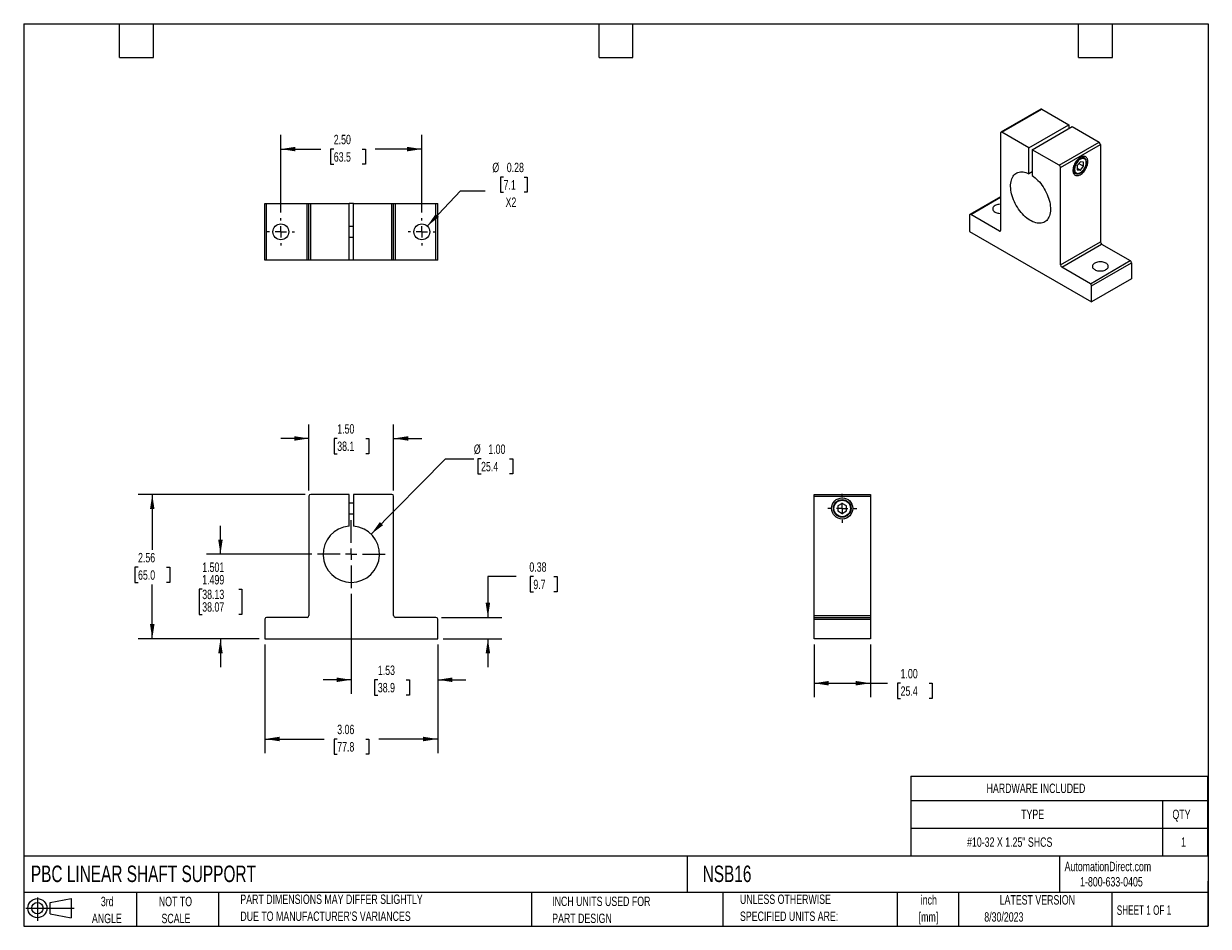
# Model space of a CAD drawing. Header units: inches. Extents: x 0.5 to 21.5, y 0.5 to 16.5.
import ezdxf

# ---------------------------------------------------------------- set-up
doc = ezdxf.new("R2010")
doc.units = ezdxf.units.IN
doc.header["$LTSCALE"] = 2
doc.header["$MEASUREMENT"] = 0
doc.linetypes.add('CENTERX2', pattern=[0.8, 0.5, -0.1, 0.1, -0.1])
doc.layers.add('CENTER', color=40, linetype='CENTERX2')
doc.layers.add('SLD-DEFPOINTS', color=7, linetype='Continuous')
doc.layers.add('DIMENSIONS', color=140, linetype='Continuous', lineweight=25)
doc.layers.add('TEXT', color=140, linetype='Continuous', lineweight=25)
doc.styles.add('SLDTEXTSTYLE0', font='TXT', dxfattribs={"width": 0.7})
doc.styles.add('SLDTEXTSTYLE1', font='TXT', dxfattribs={"width": 0.65})
doc.dimstyles.new('SLDDIMSTYLE0', dxfattribs={"dimtxt": 0.169922, "dimasz": 0.26, "dimexe": 0, "dimexo": 0.0625, "dimgap": 0.04248, "dimtad": 0, "dimtih": 1, "dimtoh": 1, "dimdec": 3, "dimrnd": 1e-09, "dimzin": 4, "dimdsep": 46, "dimtxsty": 'SLDTEXTSTYLE0', "dimsah": 1, "dimcen": 0.09, "dimadec": 0, "dimazin": 1, "dimlim": 1, "dimtp": 0.001, "dimtm": 0.001, "dimtfac": 1, "dimtdec": 3, "dimtmove": 0, "dimatfit": 0, "dimfxl": 0, "dimfrac": 2, "dimtolj": 1, "dimtzin": 12, "dimarcsym": 0})
doc.dimstyles.new('SLDDIMSTYLE1', dxfattribs={"dimtxt": 0.169922, "dimasz": 0.26, "dimexe": 0, "dimexo": 0.0625, "dimgap": 0.04248, "dimtad": 0, "dimtih": 1, "dimtoh": 1, "dimrnd": 1e-09, "dimzin": 12, "dimdsep": 46, "dimtxsty": 'SLDTEXTSTYLE0', "dimsah": 1, "dimcen": 0.09, "dimadec": 0, "dimazin": 3, "dimtfac": 1, "dimtofl": 0, "dimtmove": 0, "dimatfit": 3, "dimfxl": 0, "dimfrac": 2, "dimtolj": 1, "dimtzin": 12, "dimarcsym": 0})
doc.dimstyles.new('SLDDIMSTYLE2', dxfattribs={"dimtxt": 0.169922, "dimasz": 0.26, "dimexe": 0, "dimexo": 0.0625, "dimgap": 0.04248, "dimtad": 0, "dimtih": 1, "dimtoh": 1, "dimrnd": 1e-09, "dimzin": 12, "dimdsep": 46, "dimtxsty": 'SLDTEXTSTYLE0', "dimsah": 1, "dimcen": 0.09, "dimadec": 0, "dimazin": 3, "dimtfac": 1, "dimtmove": 0, "dimatfit": 0, "dimfxl": 0, "dimfrac": 2, "dimtolj": 1, "dimtzin": 12, "dimarcsym": 0})
doc.dimstyles.new('SLDDIMSTYLE3', dxfattribs={"dimtxt": 0.169922, "dimasz": 0.26, "dimexe": 0, "dimexo": 0.0625, "dimgap": 0.04248, "dimtad": 0, "dimtih": 1, "dimtoh": 1, "dimrnd": 1e-09, "dimdsep": 46, "dimtxsty": 'SLDTEXTSTYLE0', "dimsah": 1, "dimcen": 0.09, "dimadec": 0, "dimazin": 2, "dimtfac": 1, "dimtmove": 0, "dimatfit": 0, "dimfxl": 0, "dimfrac": 2, "dimtolj": 1, "dimtzin": 12, "dimarcsym": 0})
doc.dimstyles.new('SLDDIMSTYLE4', dxfattribs={"dimtxt": 0.169922, "dimasz": 0.26, "dimexe": 0, "dimexo": 0.0625, "dimgap": 0.04248, "dimtad": 0, "dimtih": 1, "dimtoh": 1, "dimrnd": 1e-09, "dimzin": 4, "dimdsep": 46, "dimtxsty": 'SLDTEXTSTYLE0', "dimsah": 1, "dimcen": 0.09, "dimadec": 0, "dimazin": 1, "dimtfac": 1, "dimtmove": 0, "dimatfit": 0, "dimfxl": 0, "dimfrac": 2, "dimtolj": 1, "dimtzin": 12, "dimarcsym": 0})
doc.dimstyles.new('SLDDIMSTYLE5', dxfattribs={"dimtxt": 0.169922, "dimasz": 0.26, "dimexe": 0, "dimexo": 0.0625, "dimgap": 0.04248, "dimtad": 0, "dimtih": 1, "dimtoh": 1, "dimrnd": 1e-09, "dimzin": 4, "dimdsep": 46, "dimtxsty": 'SLDTEXTSTYLE0', "dimsah": 1, "dimcen": 0, "dimadec": 0, "dimazin": 1, "dimtfac": 1, "dimtofl": 0, "dimtmove": 0, "dimatfit": 3, "dimfxl": 0, "dimfrac": 2, "dimtolj": 1, "dimtzin": 12, "dimarcsym": 0})
doc.dimstyles.new('SLDDIMSTYLE6', dxfattribs={"dimtxt": 0.169922, "dimasz": 0.26, "dimexe": 0, "dimexo": 0.0625, "dimgap": 0.04248, "dimtad": 0, "dimtih": 1, "dimtoh": 1, "dimrnd": 1e-09, "dimzin": 4, "dimdsep": 46, "dimtxsty": 'SLDTEXTSTYLE0', "dimsah": 1, "dimcen": 0.09, "dimadec": 0, "dimazin": 1, "dimtfac": 1, "dimtofl": 0, "dimtmove": 0, "dimatfit": 3, "dimfxl": 0, "dimfrac": 2, "dimtolj": 1, "dimtzin": 12, "dimarcsym": 0})
doc.dimstyles.new('SLDDIMSTYLE7', dxfattribs={"dimtxt": 0.169922, "dimasz": 0.26, "dimexe": 0, "dimexo": 0.0625, "dimgap": 0.04248, "dimtad": 0, "dimtih": 1, "dimtoh": 1, "dimrnd": 1e-09, "dimdsep": 46, "dimtxsty": 'SLDTEXTSTYLE0', "dimsah": 1, "dimcen": 0, "dimadec": 0, "dimazin": 2, "dimtfac": 1, "dimtofl": 0, "dimtmove": 0, "dimatfit": 3, "dimfxl": 0, "dimfrac": 2, "dimtolj": 1, "dimtzin": 12, "dimarcsym": 0})

# ---------------------------------------------------------------- blocks, each defined once
blk = doc.blocks.new('Block11')
at = {"color": 7, "linetype": 'Continuous', "lineweight": 18}
for p, q in [((0, 0.227), (0.856, 0.227)), ((0.204, 0.418), (0.204, 0)), ((0.431, 0.328), (0.801, 0.396)), ((0.431, 0.126), (0.431, 0.328)), ((0.801, 0.396), (0.801, 0.058)), ((0.431, 0.126), (0.801, 0.058))]:
    blk.add_line(p, q, dxfattribs=at)
for radius in [0.169, 0.101]:
    blk.add_circle((0.204, 0.227), radius, dxfattribs=at)
blk = doc.blocks.new('Block12')
at = {"layer": 'SLD-DEFPOINTS'}
blk.add_blockref('Block11', (0, 0), dxfattribs=at)
blk = doc.blocks.new('SW_NOTE_0')
at = {"layer": 'TEXT', "color": 0, "char_height": 0.1667, "attachment_point": 2, "style": 'SLDTEXTSTYLE0'}
for s, insert in [('inch', (0.25, 0.215)), ('[mm]', (0.244, -0.086))]:
    blk.add_mtext(s, dxfattribs=dict(at, insert=insert))
blk = doc.blocks.new('SW_NOTE_0_1')
at = {"layer": 'TEXT', "color": 0, "char_height": 0.16667, "attachment_point": 1, "style": 'SLDTEXTSTYLE0'}
for s, insert in [('UNLESS OTHERWISE', (0, 0.215)), ('SPECIFIED UNITS ARE:', (0, -0.086))]:
    blk.add_mtext(s, dxfattribs=dict(at, insert=insert))
blk = doc.blocks.new('SW_NOTE_0_2')
at = {"layer": 'TEXT', "color": 0, "char_height": 0.16667, "attachment_point": 1, "style": 'SLDTEXTSTYLE0'}
for s, insert in [('PART DIMENSIONS MAY DIFFER SLIGHTLY', (0, 0.215)), ("DUE TO MANUFACTURER'S VARIANCES", (0, -0.086))]:
    blk.add_mtext(s, dxfattribs=dict(at, insert=insert))
blk = doc.blocks.new('SW_NOTE_0_3')
at = {"layer": 'TEXT', "color": 0, "char_height": 0.1667, "attachment_point": 2, "style": 'SLDTEXTSTYLE0'}
for s, insert in [('NOT TO', (0.414, 0.215)), ('SCALE', (0.422, -0.086))]:
    blk.add_mtext(s, dxfattribs=dict(at, insert=insert))
blk = doc.blocks.new('SW_NOTE_0_4')
at = {"layer": 'TEXT', "color": 0, "char_height": 0.1667, "attachment_point": 2, "style": 'SLDTEXTSTYLE0'}
for s, insert in [('3rd', (0.182, 0.215)), ('ANGLE', (0.175, -0.086))]:
    blk.add_mtext(s, dxfattribs=dict(at, insert=insert))
blk = doc.blocks.new('SW_NOTE_0_5')
at = {"layer": 'TEXT', "color": 0, "char_height": 0.16667, "attachment_point": 1, "style": 'SLDTEXTSTYLE0'}
for s, insert in [('INCH UNITS USED FOR', (0, 0.215)), ('PART DESIGN', (0, -0.086))]:
    blk.add_mtext(s, dxfattribs=dict(at, insert=insert))
blk = doc.blocks.new('SW_TABLEANNOTATION_0')
at = {"layer": 'TEXT', "color": 0}
for p, q in [((0, 0), (0, -0.433)), ((0, 0), (4.464, 0)), ((4.464, 0), (5.264, 0)), ((5.264, 0), (5.264, -0.433)), ((0, -0.433), (0, -0.925)), ((0, -0.433), (4.464, -0.433)), ((4.464, -0.433), (4.464, -0.925)), ((4.464, -0.433), (5.264, -0.433)), ((5.264, -0.433), (5.264, -0.925)), ((0, -0.925), (0, -1.416)), ((0, -0.925), (4.464, -0.925)), ((4.464, -0.925), (4.464, -1.416)), ((4.464, -0.925), (5.264, -0.925)), ((5.264, -0.925), (5.264, -1.416)), ((0, -1.416), (4.464, -1.416)), ((4.464, -1.416), (5.264, -1.416))]:
    blk.add_line(p, q, dxfattribs=at)
at = {"layer": 'TEXT', "color": 0, "attachment_point": 1, "style": 'SLDTEXTSTYLE0'}
for s, insert, char_height in [('HARDWARE INCLUDED', (1.345, -0.133), 0.16667), ('TYPE', (1.958, -0.595), 0.1667), ('QTY', (4.64, -0.595), 0.1667), ('#10-32 X 1.25" SHCS', (0.999, -1.087), 0.16667), ('1', (4.794, -1.087), 0.167)]:
    blk.add_mtext(s, dxfattribs=dict(at, insert=insert, char_height=char_height))
blk = doc.blocks.new('_D')
at = {"layer": 'DIMENSIONS'}
for p, q in [((3.988, 7.096), (3.988, 7.596)), ((5.607, 7.096), (3.738, 7.096)), ((3.665, 6.474), (3.608, 6.474)), ((3.608, 6.474), (3.608, 6.029)), ((4.312, 6.474), (4.369, 6.474)), ((4.369, 6.474), (4.369, 6.029)), ((3.608, 6.029), (3.665, 6.029)), ((4.369, 6.029), (4.312, 6.029)), ((4.676, 5.596), (3.738, 5.596)), ((3.988, 5.596), (3.988, 5.096))]:
    blk.add_line(p, q, dxfattribs=at)
for points in [[(3.988, 7.096), (4.028, 7.356), (3.948, 7.356)], [(3.988, 5.596), (3.948, 5.336), (4.028, 5.336)]]:
    blk.add_solid(points, dxfattribs=at)
at = {"layer": 'DIMENSIONS', "char_height": 0.1667, "attachment_point": 1, "style": 'SLDTEXTSTYLE0'}
for s, insert in [('1.501', (3.665, 6.949)), ('1.499', (3.665, 6.727)), ('38.13', (3.665, 6.467)), ('38.07', (3.665, 6.244))]:
    blk.add_mtext(s, dxfattribs=dict(at, insert=insert))
blk = doc.blocks.new('_D_1')
at = {"layer": 'DIMENSIONS'}
for p, q in [((5.489, 8.155), (2.529, 8.155)), ((2.779, 8.155), (2.779, 7.173)), ((2.527, 6.865), (2.47, 6.865)), ((2.47, 6.865), (2.47, 6.595)), ((3.032, 6.865), (3.089, 6.865)), ((3.089, 6.865), (3.089, 6.595)), ((2.47, 6.595), (2.527, 6.595)), ((2.779, 5.596), (2.779, 6.557)), ((3.089, 6.595), (3.032, 6.595)), ((4.676, 5.596), (2.529, 5.596))]:
    blk.add_line(p, q, dxfattribs=at)
for points in [[(2.779, 8.155), (2.739, 7.895), (2.819, 7.895)], [(2.779, 5.596), (2.819, 5.856), (2.739, 5.856)]]:
    blk.add_solid(points, dxfattribs=at)
at = {"layer": 'DIMENSIONS', "char_height": 0.1667, "attachment_point": 1, "style": 'SLDTEXTSTYLE0'}
for s, insert in [('2.56', (2.527, 7.118)), ('65.0', (2.527, 6.81))]:
    blk.add_mtext(s, dxfattribs=dict(at, insert=insert))
blk = doc.blocks.new('_D_2')
at = {"layer": 'DIMENSIONS'}
for p, q in [((6.307, 6.396), (6.307, 4.62)), ((7.839, 5.496), (7.839, 4.62)), ((6.307, 4.87), (5.807, 4.87)), ((6.778, 4.87), (6.721, 4.87)), ((6.721, 4.87), (6.721, 4.599)), ((7.283, 4.87), (7.34, 4.87)), ((7.34, 4.87), (7.34, 4.599)), ((7.839, 4.87), (8.339, 4.87)), ((6.721, 4.599), (6.778, 4.599)), ((7.34, 4.599), (7.283, 4.599))]:
    blk.add_line(p, q, dxfattribs=at)
for points in [[(6.307, 4.87), (6.047, 4.91), (6.047, 4.83)], [(7.839, 4.87), (8.099, 4.83), (8.099, 4.91)]]:
    blk.add_solid(points, dxfattribs=at)
at = {"layer": 'DIMENSIONS', "char_height": 0.1667, "attachment_point": 1, "style": 'SLDTEXTSTYLE0'}
for s, insert in [('1.53', (6.778, 5.122)), ('38.9', (6.778, 4.814))]:
    blk.add_mtext(s, dxfattribs=dict(at, insert=insert))
blk = doc.blocks.new('_D_3')
at = {"layer": 'DIMENSIONS'}
for p, q in [((4.776, 5.496), (4.776, 3.57)), ((7.839, 5.496), (7.839, 3.57)), ((4.776, 3.82), (5.827, 3.82)), ((6.058, 3.82), (6.001, 3.82)), ((6.001, 3.82), (6.001, 3.55)), ((6.563, 3.82), (6.62, 3.82)), ((6.62, 3.82), (6.62, 3.55)), ((7.839, 3.82), (6.793, 3.82)), ((6.001, 3.55), (6.058, 3.55)), ((6.62, 3.55), (6.563, 3.55))]:
    blk.add_line(p, q, dxfattribs=at)
for points in [[(4.776, 3.82), (5.036, 3.78), (5.036, 3.86)], [(7.839, 3.82), (7.579, 3.86), (7.579, 3.78)]]:
    blk.add_solid(points, dxfattribs=at)
at = {"layer": 'DIMENSIONS', "char_height": 0.1667, "attachment_point": 1, "style": 'SLDTEXTSTYLE0'}
for s, insert in [('3.06', (6.058, 4.073)), ('77.8', (6.058, 3.765))]:
    blk.add_mtext(s, dxfattribs=dict(at, insert=insert))
blk = doc.blocks.new('_D_4')
at = {"layer": 'DIMENSIONS'}
for p, q in [((9.229, 6.699), (8.729, 6.699)), ((8.729, 6.699), (8.729, 5.976)), ((9.535, 6.699), (9.478, 6.699)), ((9.478, 6.699), (9.478, 6.429)), ((9.898, 6.699), (9.956, 6.699)), ((9.956, 6.699), (9.956, 6.429)), ((9.478, 6.429), (9.535, 6.429)), ((9.956, 6.429), (9.898, 6.429)), ((7.908, 5.976), (8.979, 5.976)), ((7.939, 5.596), (8.979, 5.596)), ((8.729, 5.596), (8.729, 5.096))]:
    blk.add_line(p, q, dxfattribs=at)
for points in [[(8.729, 5.976), (8.769, 6.236), (8.689, 6.236)], [(8.729, 5.596), (8.689, 5.336), (8.769, 5.336)]]:
    blk.add_solid(points, dxfattribs=at)
at = {"layer": 'DIMENSIONS', "char_height": 0.1667, "attachment_point": 1, "style": 'SLDTEXTSTYLE0'}
for s, insert in [('0.38', (9.464, 6.952)), ('9.7', (9.535, 6.644))]:
    blk.add_mtext(s, dxfattribs=dict(at, insert=insert))
blk = doc.blocks.new('_D_5')
at = {"layer": 'DIMENSIONS'}
for p, q in [((5.557, 8.224), (5.557, 9.398)), ((7.057, 8.224), (7.057, 9.398)), ((5.557, 9.148), (5.057, 9.148)), ((6.058, 9.148), (6.001, 9.148)), ((6.001, 9.148), (6.001, 8.878)), ((6.563, 9.148), (6.62, 9.148)), ((6.62, 9.148), (6.62, 8.878)), ((7.057, 9.148), (7.557, 9.148)), ((6.001, 8.878), (6.058, 8.878)), ((6.62, 8.878), (6.563, 8.878))]:
    blk.add_line(p, q, dxfattribs=at)
for points in [[(5.557, 9.148), (5.297, 9.188), (5.297, 9.108)], [(7.057, 9.148), (7.317, 9.108), (7.317, 9.188)]]:
    blk.add_solid(points, dxfattribs=at)
at = {"layer": 'DIMENSIONS', "char_height": 0.1667, "attachment_point": 1, "style": 'SLDTEXTSTYLE0'}
for s, insert in [('1.50', (6.058, 9.401)), ('38.1', (6.058, 9.093))]:
    blk.add_mtext(s, dxfattribs=dict(at, insert=insert))
blk = doc.blocks.new('_D_6')
at = {"layer": 'DIMENSIONS'}
for p, q in [((6.659, 7.452), (7.98, 8.789)), ((7.98, 8.789), (8.48, 8.789)), ((8.608, 8.789), (8.551, 8.789)), ((8.551, 8.789), (8.551, 8.519)), ((9.113, 8.789), (9.17, 8.789)), ((9.17, 8.789), (9.17, 8.519)), ((8.551, 8.519), (8.608, 8.519)), ((9.17, 8.519), (9.113, 8.519))]:
    blk.add_line(p, q, dxfattribs=at)
blk.add_solid([(6.659, 7.452), (6.87, 7.609), (6.813, 7.665)], dxfattribs=at)
at = {"layer": 'DIMENSIONS', "char_height": 0.1667, "attachment_point": 1, "style": 'SLDTEXTSTYLE0'}
for s, insert in [('%%c', (8.48, 9.041)), ('1.00', (8.736, 9.041)), ('25.4', (8.608, 8.733))]:
    blk.add_mtext(s, dxfattribs=dict(at, insert=insert))
blk = doc.blocks.new('SW_CENTERMARKSYMBOL_0')
at = {"layer": 'CENTER', "color": 0}
for p, q in [((0, 0.2), (0, 0.6)), ((-0.2, 0), (-0.6, 0)), ((0, 0), (-0.1, 0)), ((0, 0), (0, 0.1)), ((0, 0), (0, -0.1)), ((0, 0), (0.1, 0)), ((0.2, 0), (0.6, 0)), ((0, -0.2), (0, -0.6))]:
    blk.add_line(p, q, dxfattribs=at)
blk = doc.blocks.new('_D_7')
at = {"layer": 'DIMENSIONS'}
for p, q in [((14.51, 5.496), (14.51, 4.559)), ((15.51, 5.496), (15.51, 4.559)), ((14.51, 4.809), (15.51, 4.809)), ((15.51, 4.809), (15.815, 4.809)), ((16.045, 4.809), (15.988, 4.809)), ((15.988, 4.809), (15.988, 4.539)), ((16.55, 4.809), (16.607, 4.809)), ((16.607, 4.809), (16.607, 4.539)), ((15.988, 4.539), (16.045, 4.539)), ((16.607, 4.539), (16.55, 4.539))]:
    blk.add_line(p, q, dxfattribs=at)
for points in [[(14.51, 4.809), (14.77, 4.769), (14.77, 4.849)], [(15.51, 4.809), (15.25, 4.849), (15.25, 4.769)]]:
    blk.add_solid(points, dxfattribs=at)
at = {"layer": 'DIMENSIONS', "char_height": 0.1667, "attachment_point": 1, "style": 'SLDTEXTSTYLE0'}
for s, insert in [('1.00', (16.045, 5.062)), ('25.4', (16.045, 4.754))]:
    blk.add_mtext(s, dxfattribs=dict(at, insert=insert))
blk = doc.blocks.new('SW_CENTERMARKSYMBOL_1')
at = {"layer": 'CENTER', "color": 0}
for p, q in [((0, 0.2), (0, 0.25625)), ((-0.2, 0), (-0.25625, 0)), ((0, 0), (-0.1, 0)), ((0, 0), (0, 0.1)), ((0, 0), (0, -0.1)), ((0, 0), (0.1, 0)), ((0.2, 0), (0.25625, 0)), ((0, -0.2), (0, -0.25625))]:
    blk.add_line(p, q, dxfattribs=at)
blk = doc.blocks.new('_D_8')
at = {"layer": 'DIMENSIONS'}
for p, q in [((5.057, 13.151), (5.057, 14.527)), ((7.557, 13.151), (7.557, 14.527)), ((5.057, 14.277), (5.767, 14.277)), ((5.997, 14.277), (5.94, 14.277)), ((5.94, 14.277), (5.94, 14.007)), ((6.502, 14.277), (6.559, 14.277)), ((6.559, 14.277), (6.559, 14.007)), ((7.557, 14.277), (6.732, 14.277)), ((5.94, 14.007), (5.997, 14.007)), ((6.559, 14.007), (6.502, 14.007))]:
    blk.add_line(p, q, dxfattribs=at)
for points in [[(5.057, 14.277), (5.317, 14.237), (5.317, 14.317)], [(7.557, 14.277), (7.297, 14.317), (7.297, 14.237)]]:
    blk.add_solid(points, dxfattribs=at)
at = {"layer": 'DIMENSIONS', "char_height": 0.1667, "attachment_point": 1, "style": 'SLDTEXTSTYLE0'}
for s, insert in [('2.50', (5.997, 14.53)), ('63.5', (5.997, 14.221))]:
    blk.add_mtext(s, dxfattribs=dict(at, insert=insert))
blk = doc.blocks.new('_D_9')
at = {"layer": 'DIMENSIONS'}
for p, q in [((9.007, 13.782), (8.95, 13.782)), ((8.95, 13.782), (8.95, 13.512)), ((9.37, 13.782), (9.427, 13.782)), ((9.427, 13.782), (9.427, 13.512)), ((7.654, 12.913), (8.245, 13.535)), ((8.245, 13.535), (8.683, 13.535)), ((8.95, 13.512), (9.007, 13.512)), ((9.427, 13.512), (9.37, 13.512))]:
    blk.add_line(p, q, dxfattribs=at)
blk.add_solid([(7.654, 12.913), (7.862, 13.074), (7.804, 13.129)], dxfattribs=at)
at = {"layer": 'DIMENSIONS', "char_height": 0.1667, "attachment_point": 1, "style": 'SLDTEXTSTYLE0'}
for s, insert in [('%%c', (8.808, 14.035)), ('0.28', (9.064, 14.035)), ('7.1', (9.007, 13.727)), ('X2', (9.042, 13.419))]:
    blk.add_mtext(s, dxfattribs=dict(at, insert=insert))
blk = doc.blocks.new('SW_CENTERMARKSYMBOL_2')
at = {"layer": 'CENTER', "color": 0}
for p, q in [((0, 0.2), (0, 0.2405)), ((-0.2, 0), (-0.2405, 0)), ((0, 0), (-0.1, 0)), ((0, 0), (0, 0.1)), ((0, 0), (0, -0.1)), ((0, 0), (0.1, 0)), ((0.2, 0), (0.2405, 0)), ((0, -0.2), (0, -0.2405))]:
    blk.add_line(p, q, dxfattribs=at)
blk = doc.blocks.new('SW_CENTERMARKSYMBOL_3')
at = {"layer": 'CENTER', "color": 0}
for p, q in [((0, 0.2), (0, 0.2405)), ((-0.2, 0), (-0.2405, 0)), ((0, 0), (-0.1, 0)), ((0, 0), (0, 0.1)), ((0, 0), (0, -0.1)), ((0, 0), (0.1, 0)), ((0.2, 0), (0.2405, 0)), ((0, -0.2), (0, -0.2405))]:
    blk.add_line(p, q, dxfattribs=at)

msp = doc.modelspace()

# ---------------------------------------------------------------- linework, layer by layer
for p, q in [((18.532, 14.9861), (17.8249, 14.5779)), ((17.8405, 14.5764), (18.5477, 14.9846)), ((18.5477, 14.9846), (19.028, 14.7073)), ((18.3209, 14.2991), (19.028, 14.7073)), ((19.028, 14.7073), (19.028, 14.6428)), ((17.8185, 14.5636), (17.8185, 12.8354)), ((18.3209, 14.2991), (17.8405, 14.5764)), ((18.3767, 14.2668), (19.0838, 14.6751)), ((19.0838, 14.6751), (19.5641, 14.3978)), ((18.3209, 13.8414), (18.3209, 14.2991)), ((18.857, 13.9896), (19.5641, 14.3978)), ((18.8791, 13.9513), (19.5862, 14.3595)), ((19.5862, 14.3595), (19.5862, 12.6313)), ((18.3767, 14.2668), (18.3767, 13.8091)), ((18.857, 13.9896), (18.3767, 14.2668)), ((19.3037, 14.1178), (19.259, 14.1437)), ((19.3037, 14.1178), (19.3048, 14.1172)), ((18.3767, 13.8736), (18.3209, 13.8414)), ((18.8791, 12.2231), (18.8791, 13.9513)), ((19.1027, 13.873), (19.1475, 13.8472)), ((19.2327, 14.0521), (19.1774, 13.9834)), ((19.1774, 13.9834), (19.1774, 13.9097)), ((19.1774, 13.9366), (19.2327, 13.9048)), ((19.1774, 13.9097), (19.2327, 13.9048)), ((19.207, 14.0202), (19.2879, 13.9735)), ((19.2879, 14.0471), (19.2327, 14.0521)), ((19.2327, 13.9048), (19.2879, 13.9735)), ((19.2879, 13.9735), (19.2879, 14.0471)), ((19.1475, 13.8472), (19.1463, 13.8479)), ((4.7758, 12.3108), (4.7758, 13.3108)), ((4.7758, 13.3108), (4.8071, 13.3108)), ((4.8071, 12.3108), (4.8071, 13.3108)), ((4.8071, 13.3108), (5.5261, 13.3108)), ((5.5261, 12.3108), (5.5261, 13.3108)), ((5.5261, 13.3108), (5.5573, 13.3108)), ((5.5573, 12.3108), (5.5573, 13.3108)), ((5.5573, 13.3108), (5.5886, 13.3108)), ((5.5886, 12.3108), (5.5886, 13.3108)), ((5.5886, 13.3108), (6.2678, 13.3108)), ((6.2678, 12.3108), (6.2678, 13.3108)), ((6.3468, 13.3108), (6.2678, 13.3108)), ((6.3468, 12.3108), (6.3468, 13.3108)), ((6.3468, 13.3108), (7.0261, 13.3108)), ((7.0261, 12.3108), (7.0261, 13.3108)), ((7.0261, 13.3108), (7.0573, 13.3108)), ((7.0573, 12.3108), (7.0573, 13.3108)), ((7.0573, 13.3108), (7.0886, 13.3108)), ((7.0886, 12.3108), (7.0886, 13.3108)), ((7.0886, 13.3108), (7.8076, 13.3108)), ((7.8076, 12.3108), (7.8076, 13.3108)), ((7.8076, 13.3108), (7.8388, 13.3108)), ((7.8388, 12.3108), (7.8388, 13.3108)), ((17.8185, 13.433), (17.2723, 13.1177)), ((17.2879, 13.1161), (17.8185, 13.4224)), ((17.2658, 13.1034), (17.2658, 12.8186)), ((17.7964, 12.8226), (17.2879, 13.1161)), ((6.3468, 12.9058), (6.2678, 12.9058)), ((17.2658, 12.8186), (19.4317, 11.5683)), ((17.7964, 12.8226), (17.8185, 12.8354)), ((6.2678, 12.7158), (6.3468, 12.7158)), ((18.8791, 12.2231), (19.5862, 12.6313)), ((18.9012, 12.1848), (19.6083, 12.593)), ((19.6083, 12.593), (20.1167, 12.2995)), ((4.8071, 12.3108), (4.7758, 12.3108)), ((5.5261, 12.3108), (4.8071, 12.3108)), ((5.5573, 12.3108), (5.5261, 12.3108)), ((5.5886, 12.3108), (5.5573, 12.3108)), ((6.2678, 12.3108), (5.5886, 12.3108)), ((6.3468, 12.3108), (6.2678, 12.3108)), ((7.0261, 12.3108), (6.3468, 12.3108)), ((7.0573, 12.3108), (7.0261, 12.3108)), ((7.0886, 12.3108), (7.0573, 12.3108)), ((7.8076, 12.3108), (7.0886, 12.3108)), ((7.8388, 12.3108), (7.8076, 12.3108)), ((19.4096, 11.8913), (18.9012, 12.1848)), ((19.4096, 11.8913), (20.1167, 12.2995)), ((19.4317, 11.853), (20.1388, 12.2613)), ((20.1388, 12.2613), (20.1388, 11.9765)), ((20.1388, 11.9765), (19.4317, 11.5683)), ((19.4317, 11.5683), (19.4317, 11.853)), ((5.5573, 8.1242), (5.5573, 6.0077)), ((6.2678, 8.1555), (5.5886, 8.1555)), ((6.2678, 7.5949), (6.2678, 8.1555)), ((6.3468, 8.0025), (6.2678, 8.0025)), ((6.3468, 8.1555), (6.3468, 7.5949)), ((7.0261, 8.1555), (6.3468, 8.1555)), ((7.0573, 6.0077), (7.0573, 8.1242)), ((14.5104, 8.1555), (15.5104, 8.1555)), ((14.5104, 8.1242), (14.5104, 8.1555)), ((14.5104, 8.1242), (15.5104, 8.1242)), ((14.5104, 6.0077), (14.5104, 8.1242)), ((15.0104, 7.9977), (14.9323, 7.9526)), ((15.0885, 7.9526), (15.0104, 7.9977)), ((15.5104, 8.1555), (15.5104, 8.1242)), ((15.5104, 8.1242), (15.5104, 6.0077)), ((6.2678, 7.8125), (6.3468, 7.8125)), ((14.9323, 7.9526), (14.9323, 7.8624)), ((14.9323, 7.8624), (15.0104, 7.8173)), ((15.0104, 7.8173), (15.0885, 7.8624)), ((15.0885, 7.8624), (15.0885, 7.9526)), ((4.7758, 5.9452), (4.7758, 5.5965)), ((5.5261, 5.9765), (4.8071, 5.9765)), ((7.8076, 5.9765), (7.0886, 5.9765)), ((7.8388, 5.5965), (7.8388, 5.9452)), ((14.5104, 6.0077), (15.5104, 6.0077)), ((14.5104, 5.9765), (14.5104, 6.0077)), ((14.5104, 5.9765), (15.5104, 5.9765)), ((14.5104, 5.9452), (14.5104, 5.9765)), ((14.5104, 5.9452), (15.5104, 5.9452)), ((14.5104, 5.5965), (14.5104, 5.9452)), ((15.5104, 6.0077), (15.5104, 5.9765)), ((15.5104, 5.9765), (15.5104, 5.9452)), ((15.5104, 5.9452), (15.5104, 5.5965)), ((4.7758, 5.5965), (7.8388, 5.5965)), ((15.5104, 5.5965), (14.5104, 5.5965))]:
    msp.add_line(p, q)
at = {"flags": 128}
for points in [[(19.3652, 14.055), (19.3642, 14.0732), (19.3612, 14.09), (19.3563, 14.1051), (19.3495, 14.1183), (19.3409, 14.1293), (19.3306, 14.1381), (19.3189, 14.1445), (19.3059, 14.1483), (19.2918, 14.1496), (19.2767, 14.1483), (19.261, 14.1444), (19.2449, 14.1379), (19.2286, 14.1291), (19.2123, 14.118), (19.1964, 14.1047), (19.181, 14.0896), (19.1664, 14.0727), (19.1528, 14.0545), (19.1404, 14.0351), (19.1294, 14.0148), (19.1199, 13.9939), (19.1122, 13.9729), (19.1063, 13.9519), (19.1023, 13.9313), (19.1003, 13.9115), (19.1003, 13.8926), (19.1023, 13.8751), (19.1063, 13.8591), (19.1122, 13.8449), (19.1199, 13.8327), (19.1294, 13.8228), (19.1404, 13.8152), (19.1528, 13.8101), (19.1664, 13.8076), (19.181, 13.8076), (19.1964, 13.8102), (19.2123, 13.8154), (19.2286, 13.823), (19.2449, 13.833), (19.261, 13.8452), (19.2767, 13.8595), (19.2918, 13.8755), (19.3059, 13.8931), (19.3189, 13.912), (19.3306, 13.9318), (19.3409, 13.9524), (19.3495, 13.9734), (19.3563, 13.9945), (19.3612, 14.0153), (19.3642, 14.0356), (19.3652, 14.055)], [(19.1463, 13.8479), (19.1399, 13.8525), (19.1312, 13.8617), (19.1243, 13.8732), (19.1192, 13.8867), (19.1161, 13.9019), (19.1151, 13.9187), (19.1161, 13.9367), (19.1192, 13.9555), (19.1243, 13.9748), (19.1312, 13.9943), (19.1399, 14.0135), (19.1502, 14.0322), (19.1619, 14.05), (19.1748, 14.0664), (19.1886, 14.0814), (19.2031, 14.0944), (19.2181, 14.1054), (19.2331, 14.1141), (19.2481, 14.1204), (19.2626, 14.1241), (19.2764, 14.1251), (19.2893, 14.1235), (19.301, 14.1193), (19.3037, 14.1178)], [(19.3361, 14.0381), (19.3351, 14.0542), (19.3321, 14.0687), (19.3271, 14.0815), (19.3204, 14.0923), (19.3119, 14.1009), (19.3019, 14.1071), (19.2905, 14.1108), (19.278, 14.1119), (19.2646, 14.1104), (19.2506, 14.1064), (19.2363, 14.0998), (19.2219, 14.0909), (19.2076, 14.0798), (19.1939, 14.0668), (19.181, 14.052), (19.169, 14.0358), (19.1583, 14.0184), (19.149, 14.0003), (19.1414, 13.9818), (19.1355, 13.9632), (19.1315, 13.9449), (19.1295, 13.9272), (19.1295, 13.9105), (19.1315, 13.8952), (19.1355, 13.8815), (19.1414, 13.8696), (19.149, 13.8599), (19.1583, 13.8525), (19.169, 13.8476), (19.181, 13.8451), (19.1939, 13.8453), (19.2076, 13.8481), (19.2219, 13.8534), (19.2363, 13.8612), (19.2506, 13.8712), (19.2646, 13.8833), (19.278, 13.8973), (19.2905, 13.9128), (19.3019, 13.9296), (19.3119, 13.9474), (19.3204, 13.9658), (19.3271, 13.9844), (19.3321, 14.0029), (19.3351, 14.0209), (19.3361, 14.0381)], [(18.3767, 13.8091), (18.4033, 13.7902), (18.4295, 13.7692), (18.4553, 13.7461), (18.4804, 13.7212), (18.5048, 13.6945), (18.5284, 13.6663), (18.5509, 13.6366), (18.5722, 13.6057), (18.5923, 13.5737), (18.6109, 13.5409), (18.6281, 13.5073), (18.6437, 13.4732), (18.6576, 13.4388), (18.6697, 13.4043), (18.68, 13.3699), (18.6884, 13.3358), (18.6948, 13.3021), (18.6993, 13.2691), (18.7018, 13.2369), (18.7023, 13.2058), (18.7007, 13.1759), (18.6971, 13.1473), (18.6916, 13.1204), (18.684, 13.0951), (18.6746, 13.0717), (18.6633, 13.0502), (18.6502, 13.0309), (18.6354, 13.0137), (18.6189, 12.9989), (18.6009, 12.9865), (18.5815, 12.9765), (18.5607, 12.9691), (18.5387, 12.9643), (18.5156, 12.962), (18.4916, 12.9623), (18.4668, 12.9653), (18.4413, 12.9708), (18.4152, 12.9789), (18.3888, 12.9895), (18.3621, 13.0026), (18.3354, 13.018), (18.3088, 13.0357), (18.2823, 13.0556), (18.2563, 13.0776), (18.2308, 13.1015), (18.2059, 13.1272), (18.1819, 13.1546), (18.1588, 13.1835), (18.1369, 13.2138), (18.1161, 13.2452), (18.0966, 13.2776), (18.0786, 13.3108), (18.0622, 13.3446), (18.0474, 13.3789), (18.0343, 13.4133), (18.023, 13.4478), (18.0135, 13.4822), (18.006, 13.5161), (18.0004, 13.5495), (17.9969, 13.5822), (17.9953, 13.6139), (17.9958, 13.6445), (17.9982, 13.6738), (18.0027, 13.7016), (18.0092, 13.7279), (18.0176, 13.7523), (18.0279, 13.7748), (18.04, 13.7954), (18.0539, 13.8137), (18.0695, 13.8298), (18.0866, 13.8435), (18.1053, 13.8548), (18.1254, 13.8637), (18.1467, 13.8699), (18.1692, 13.8736), (18.1927, 13.8747), (18.2171, 13.8732), (18.2423, 13.869), (18.2681, 13.8623), (18.2943, 13.8531), (18.3209, 13.8414)], [(17.8185, 13.2992), (17.8084, 13.299), (17.7886, 13.2973), (17.7694, 13.2941), (17.7511, 13.2893), (17.7343, 13.283), (17.7191, 13.2754), (17.706, 13.2667), (17.6951, 13.257), (17.6868, 13.2464), (17.6812, 13.2353), (17.6783, 13.2239), (17.6783, 13.2123), (17.6812, 13.2008), (17.6868, 13.1897), (17.6951, 13.1792), (17.706, 13.1695), (17.7191, 13.1607), (17.7343, 13.1532), (17.7511, 13.1469), (17.7694, 13.1421), (17.7886, 13.1388), (17.8084, 13.1372), (17.8185, 13.137)], [(19.6856, 12.1402), (19.6987, 12.149), (19.7095, 12.1587), (19.7179, 12.1692), (19.7235, 12.1803), (19.7264, 12.1918), (19.7264, 12.2034), (19.7235, 12.2148), (19.7179, 12.2259), (19.7095, 12.2364), (19.6987, 12.2462), (19.6856, 12.2549), (19.6704, 12.2625), (19.6536, 12.2688), (19.6353, 12.2736), (19.6161, 12.2768), (19.5962, 12.2785), (19.5762, 12.2785), (19.5564, 12.2768), (19.5371, 12.2736), (19.5189, 12.2688), (19.502, 12.2625), (19.4869, 12.2549), (19.4737, 12.2462), (19.4629, 12.2364), (19.4546, 12.2259), (19.4489, 12.2148), (19.4461, 12.2034), (19.4461, 12.1918), (19.4489, 12.1803), (19.4546, 12.1692), (19.4629, 12.1587), (19.4737, 12.149), (19.4869, 12.1402), (19.502, 12.1326), (19.5189, 12.1264), (19.5371, 12.1216), (19.5564, 12.1183), (19.5762, 12.1167), (19.5962, 12.1167), (19.6161, 12.1183), (19.6353, 12.1216), (19.6536, 12.1264), (19.6704, 12.1326), (19.6856, 12.1402)]]:
    msp.add_lwpolyline(points, dxfattribs=at)
for centre, radius in [((5.0573, 12.8108), 0.1405), ((7.5573, 12.8108), 0.1405), ((15.0104, 7.9075), 0.1875), ((15.0104, 7.9075), 0.1562), ((15.0104, 7.9075), 0.1463)]:
    msp.add_circle(centre, radius)
for centre, radius, start, end in [((18.5385, 14.9718), 0.0157, 54.38242, 114.30712), ((17.8319, 14.5658), 0.0136, 50.79671, 189.21404), ((19.5382, 14.3573), 0.048, 2.60548, 57.39452), ((18.8311, 13.9491), 0.048, 2.60548, 57.39452), ((17.2793, 13.1056), 0.0136, 50.79671, 189.21404), ((17.805, 12.8332), 0.0136, 230.79671, 9.21404), ((19.6342, 12.6335), 0.048, 182.60548, 237.39452), ((18.9271, 12.2253), 0.048, 182.60548, 237.39452), ((20.0908, 12.2591), 0.048, 2.60548, 57.39452), ((19.3837, 11.8509), 0.048, 2.60548, 57.39452), ((5.5886, 8.1242), 0.0312, 90, 180), ((7.0261, 8.1242), 0.0313, 0, 90), ((6.3073, 7.0965), 0.5, 94.53109, 85.46891), ((4.8071, 5.9452), 0.0313, 90, 180), ((5.5261, 6.0077), 0.0312, 270, 0), ((7.0886, 6.0077), 0.0312, 180, 270), ((7.8076, 5.9452), 0.0313, 0, 90)]:
    msp.add_arc(centre, radius, start, end)
for points, knots in [([(19.339, 14.0422), (19.339, 14.0451), (19.3388, 14.0536), (19.3371, 14.0668), (19.3332, 14.0812), (19.3274, 14.0941), (19.3197, 14.1049), (19.3121, 14.1126), (19.3066, 14.1158), (19.3047, 14.1168)], [0, 0, 0, 0, 0.0885684, 0.2563195, 0.4241262, 0.5908865, 0.7553669, 0.916649, 1, 1, 1, 1]), ([(19.1461, 13.848), (19.1497, 13.8461), (19.1569, 13.8422), (19.1691, 13.8394), (19.1819, 13.8386), (19.1955, 13.8403), (19.2096, 13.8442), (19.224, 13.8505), (19.2384, 13.8589), (19.2526, 13.8693), (19.2664, 13.8816), (19.2795, 13.8955), (19.2917, 13.9108), (19.3028, 13.9272), (19.3127, 13.9445), (19.3213, 13.9624), (19.3283, 13.9806), (19.3337, 13.9989), (19.3373, 14.0169), (19.3388, 14.0314), (19.339, 14.0396), (19.339, 14.0422)], [0, 0, 0, 0, 0.0515442, 0.1032221, 0.155274, 0.2081735, 0.2619973, 0.3165083, 0.3713769, 0.4263375, 0.481244, 0.5360666, 0.5908134, 0.6455089, 0.7001845, 0.754874, 0.8096018, 0.8644039, 0.9193156, 0.9743666, 1, 1, 1, 1])]:
    msp.add_open_spline(points, degree=3, knots=knots)
at = {"layer": 'TEXT'}
for p, q in [((0.5, 16.5), (21.5, 16.5)), ((0.5, 16.5), (0.5, 0.5)), ((2.2, 15.9), (2.2, 16.5)), ((2.8, 15.9), (2.8, 16.5)), ((10.7, 15.9), (10.7, 16.5)), ((11.3, 15.9), (11.3, 16.5)), ((19.2, 15.9), (19.2, 16.5)), ((19.8, 15.9), (19.8, 16.5)), ((21.5, 16.5), (21.5, 0.5)), ((2.2, 15.9), (2.8, 15.9)), ((10.7, 15.9), (11.3, 15.9)), ((19.2, 15.9), (19.8, 15.9)), ((21.5, 1.7422), (0.5, 1.7422)), ((12.2645, 1.7422), (12.2645, 1.1)), ((18.8642, 1.7422), (18.8642, 1.1)), ((21.5, 0.5), (21.5, 1.3)), ((21.5, 1.1), (0.5, 1.1)), ((2.5, 1.1), (2.5, 0.5)), ((3.9537, 1.1), (3.9537, 0.5)), ((9.4997, 1.1), (9.4997, 0.5)), ((12.8961, 1.1), (12.8961, 0.5)), ((15.9862, 1.1), (15.9862, 0.5)), ((17.0718, 1.1), (17.0718, 0.5)), ((19.7912, 1.1), (19.7912, 0.5)), ((0.5, 0.5), (21.5, 0.5))]:
    msp.add_line(p, q, dxfattribs=at)

# ---------------------------------------------------------------- block references
at = {"layer": 'CENTER'}
for name, p in [('SW_CENTERMARKSYMBOL_2', (5.0573, 12.8108)), ('SW_CENTERMARKSYMBOL_3', (7.5573, 12.8108)), ('SW_CENTERMARKSYMBOL_1', (15.0104, 7.9075)), ('SW_CENTERMARKSYMBOL_0', (6.3073, 7.0965))]:
    msp.add_blockref(name, p, dxfattribs=at)
at = {"layer": 'SLD-DEFPOINTS'}
msp.add_blockref('Block12', (0.5384, 0.5948), dxfattribs=at)
at = {"layer": 'TEXT'}
for name, p in [('SW_TABLEANNOTATION_0', (16.2241, 3.1628)), ('SW_NOTE_0_2', (4.3401, 0.8482)), ('SW_NOTE_0_1', (13.1975, 0.8482)), ('SW_NOTE_0', (16.2952, 0.8365)), ('SW_NOTE_0_4', (1.799, 0.8085)), ('SW_NOTE_0_3', (2.7762, 0.8085)), ('SW_NOTE_0_5', (9.8685, 0.8109))]:
    msp.add_blockref(name, p, dxfattribs=at)

# ---------------------------------------------------------------- texts
for s, insert, char_height, attachment_point, style in [('PBC LINEAR SHAFT SUPPORT', (0.6272, 1.5763), 0.291667, 1, 'SLDTEXTSTYLE0'), ('NSB16', (12.536, 1.5763), 0.29167, 1, 'SLDTEXTSTYLE0'), ('AutomationDirect.com', (18.9524, 1.6438), 0.166667, 1, 'SLDTEXTSTYLE0'), ('1-800-633-0405', (19.2277, 1.373), 0.166667, 1, 'SLDTEXTSTYLE0'), ('LATEST VERSION', (18.4687, 1.0523), 0.166667, 2, 'SLDTEXTSTYLE0'), ('SHEET 1 OF 1', (19.8773, 0.8702), 0.166667, 1, 'SLDTEXTSTYLE1'), ('8/30/2023', (17.5286, 0.7491), 0.16667, 1, 'SLDTEXTSTYLE0')]:
    msp.add_mtext(s, dxfattribs=dict(at, insert=insert, char_height=char_height, attachment_point=attachment_point, style=style))

# ---------------------------------------------------------------- dimensions: what is measured, and where the dimension line sits
at = {"layer": 'DIMENSIONS'}
for base, p1, p2, dimstyle, picture, middle in [((7.5573, 14.2766), (5.0573, 13.0513), (7.5573, 13.0513), 'SLDDIMSTYLE6', '_D_8', (6.2497, 14.2766)), ((7.0573, 9.1484), (5.5573, 8.1242), (7.0573, 8.1242), 'SLDDIMSTYLE4', '_D_5', (6.3102, 9.1484)), ((6.3073, 4.8695), (7.8388, 5.5965), (6.3073, 6.4965), 'SLDDIMSTYLE2', '_D_2', (7.0301, 4.8695)), ((4.7758, 3.8205), (7.8388, 5.5965), (4.7758, 5.5965), 'SLDDIMSTYLE1', '_D_3', (6.3102, 3.8205)), ((14.5104, 4.8091), (15.5104, 5.5965), (14.5104, 5.5965), 'SLDDIMSTYLE6', '_D_7', (16.2978, 4.8091))]:
    dim = msp.add_linear_dim(base=base, p1=p1, p2=p2, dimstyle=dimstyle, dxfattribs=at)
    dim.commit()
    dim.dimension.update_dxf_attribs({"geometry": picture, "text_midpoint": middle, "dimtype": 160})
dim = msp.add_diameter_dim_2p(p1=(7.4606, 12.7089), p2=(7.6541, 12.9127), text='<>\\PX2', dimstyle='SLDDIMSTYLE7', dxfattribs=at)
dim.commit()
dim.dimension.update_dxf_attribs({"geometry": '_D_9', "text_midpoint": (9.1885, 13.6469), "dimtype": 163})
dim = msp.add_diameter_dim_2p(p1=(5.9559, 6.7409), p2=(6.6588, 7.4521), dimstyle='SLDDIMSTYLE5', dxfattribs=at)
dim.commit()
dim.dimension.update_dxf_attribs({"geometry": '_D_6', "text_midpoint": (8.8606, 8.7886), "dimtype": 163})
for base, p1, p2, dimstyle, picture, middle in [((2.7794, 8.1555), (4.7758, 5.5965), (5.5886, 8.1555), 'SLDDIMSTYLE1', '_D_1', (2.7794, 6.8647)), ((3.9884, 7.0965), (4.7758, 5.5965), (5.7073, 7.0965), 'SLDDIMSTYLE0', '_D', (3.9884, 6.4739)), ((8.7286, 5.9765), (7.8388, 5.5965), (7.8076, 5.9765), 'SLDDIMSTYLE3', '_D_4', (8.7286, 6.6994))]:
    dim = msp.add_linear_dim(base=base, p1=p1, p2=p2, angle=90, dimstyle=dimstyle, dxfattribs=at)
    dim.commit()
    dim.dimension.update_dxf_attribs({"geometry": picture, "text_midpoint": middle, "dimtype": 160})

doc.saveas('drawing.dxf')
